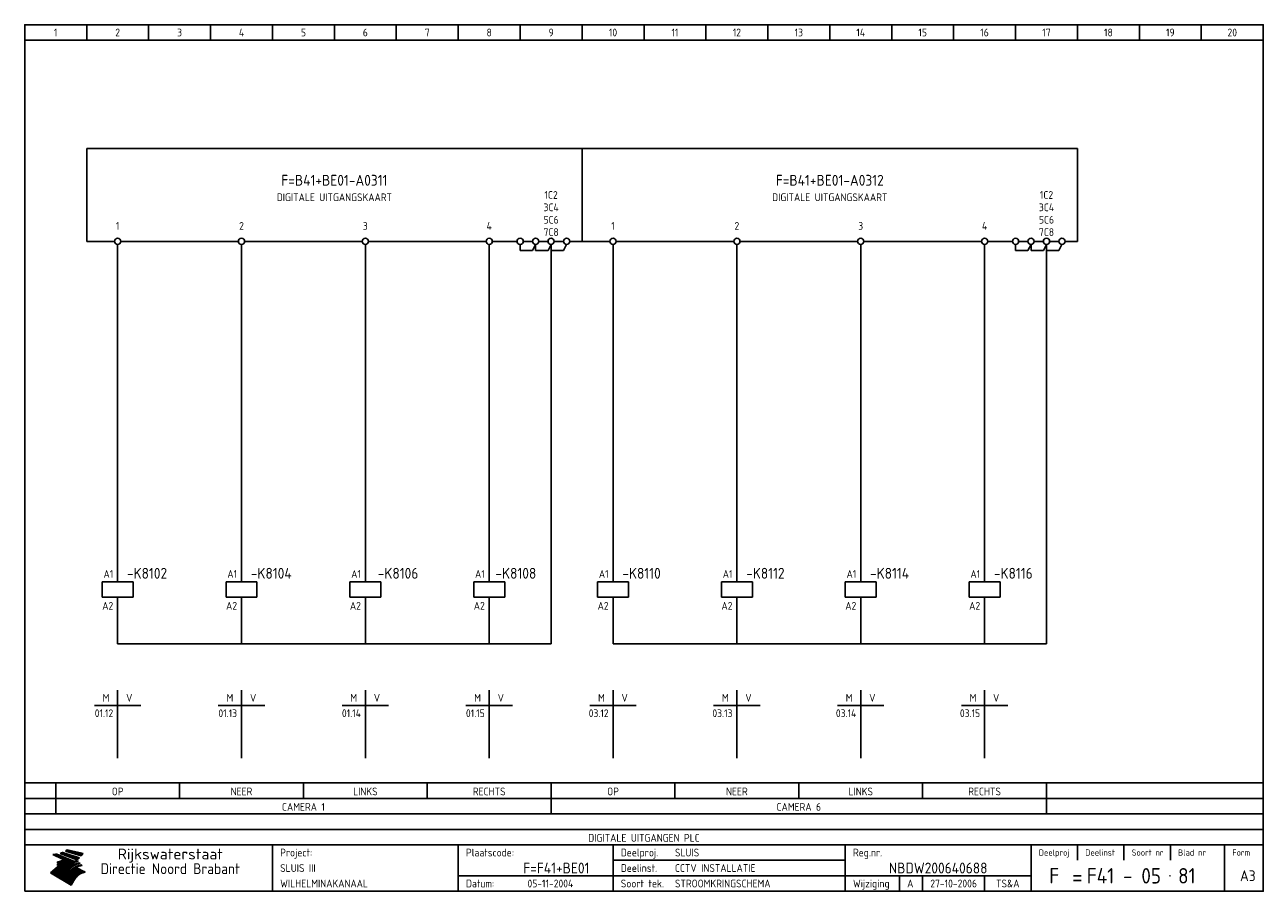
# Model space of a CAD drawing. Extents: x 10 to 410, y 10 to 290.
import ezdxf
from ezdxf.enums import TextEntityAlignment as Align

# ---------------------------------------------------------------- set-up
doc = ezdxf.new("R2010")
doc.units = 0
doc.header["$MEASUREMENT"] = 0
doc.header["$PDMODE"] = 1
for name, color, linetype in [('0-25', 7, 'CONTINUOUS'), ('0-35', 2, 'CONTINUOUS'), ('0-50', 3, 'CONTINUOUS'), ('B-25', 7, 'CONTINUOUS'), ('B-35', 2, 'CONTINUOUS'), ('S-25', 7, 'CONTINUOUS')]:
    doc.layers.add(name, color=color, linetype=linetype)
doc.styles.add('ISO', font='iso.shx')
doc.styles.get("Standard").update_dxf_attribs({"font": 'iso.shx'})

# ---------------------------------------------------------------- blocks, each defined once
blk = doc.blocks.new('0035')
at = {"layer": 'S-25'}
blk.add_circle((0, 0), 1, dxfattribs=at)
at = {"layer": 'B-25'}
blk.add_attdef('OM1', text='', height=2.5, dxfattribs=at).set_placement((0, -3.01), align=Align.MIDDLE)
blk = doc.blocks.new('0059')
at = {"layer": 'S-25'}
for p, q in [((0, 0), (0, -5)), ((-5, -5), (5, -5)), ((-5, -10), (-5, -5)), ((5, -10), (5, -5)), ((-5, -10), (5, -10)), ((0, -10), (0, -15))]:
    blk.add_line(p, q, dxfattribs=at)
at = {"layer": 'B-25'}
for tag, p in [('KN1', (-1.43, -3.73)), ('KN2', (-1.43, -14.01))]:
    blk.add_attdef(tag, text='', height=2.5, dxfattribs=at).set_placement(p, align=Align.RIGHT)
at = {"layer": 'B-35'}
blk.add_attdef('KT', (7.14, -8.99), '', height=3.5, dxfattribs=at)
blk = doc.blocks.new('0060')
at = {"layer": 'S-25'}
for p, q in [((0, 0), (0, -22)), ((-7.5, -5), (0, -5)), ((7.5, -5), (0, -5))]:
    blk.add_line(p, q, dxfattribs=at)
at = {"layer": 'B-25', "style": 'ISO'}
blk.add_text('M', height=2.5, dxfattribs=at).set_placement((-3.75, -2.5), align=Align.MIDDLE_CENTER)
blk.add_text('V', height=2.5, dxfattribs=at).set_placement((3.75, -2.5), align=Align.MIDDLE)
at = {"layer": 'B-25'}
for tag, p in [('M1', (-1.43, -8.73)), ('M2', (-1.43, -12.73)), ('M3', (-1.43, -16.73)), ('M4', (-1.43, -20.73))]:
    blk.add_attdef(tag, text='', height=2.5, dxfattribs=at).set_placement(p, align=Align.RIGHT)
for tag, p in [('V1', (1.57, -8.73)), ('V2', (1.57, -12.73)), ('V3', (1.57, -16.73)), ('V4', (1.57, -20.73))]:
    blk.add_attdef(tag, p, '', height=2.5, dxfattribs=at)
blk = doc.blocks.new('KADERA3')
at = {"layer": '0-25'}
for p, q in [((30, 285), (30, 290)), ((50, 285), (50, 290)), ((70, 285), (70, 290)), ((90, 285), (90, 290)), ((110, 285), (110, 290)), ((130, 285), (130, 290)), ((150, 285), (150, 290)), ((170, 285), (170, 290)), ((190, 285), (190, 290)), ((210, 285), (210, 290)), ((230, 285), (230, 290)), ((250, 285), (250, 290)), ((270, 285), (270, 290)), ((290, 285), (290, 290)), ((310, 285), (310, 290)), ((330, 285), (330, 290)), ((350, 285), (350, 290)), ((370, 285), (370, 290)), ((390, 285), (390, 290)), ((10, 285), (410, 285)), ((410, 35), (10, 35)), ((410, 30), (10, 30)), ((350, 25), (350, 20)), ((365, 25), (365, 20)), ((380, 25), (380, 20)), ((200, 20), (275, 20)), ((150, 15), (335, 15)), ((292.5, 15), (292.5, 10)), ((300, 15), (300, 10)), ((320, 15), (320, 10))]:
    blk.add_line(p, q, dxfattribs=at)
at = {"layer": '0-25', "color": 7}
for p, q in [((19.1, 21.89), (25.12, 19)), ((19.1, 21.89), (25.12, 19)), ((19.17, 21.86), (20.7, 21.86)), ((19.29, 21.8), (20.83, 21.8)), ((19.4, 21.75), (20.96, 21.75)), ((19.52, 21.69), (21.09, 21.69)), ((19.64, 21.63), (21.22, 21.63)), ((19.74, 21.92), (20.56, 21.92)), ((19.75, 21.58), (21.36, 21.58)), ((19.87, 21.52), (21.49, 21.52)), ((19.99, 21.47), (21.62, 21.47)), ((20.11, 21.41), (21.75, 21.41)), ((20.22, 21.35), (21.88, 21.35)), ((20.25, 21.97), (20.43, 21.97)), ((20.34, 21.3), (22.02, 21.3)), ((20.38, 21.99), (26.02, 19.59)), ((20.38, 21.99), (26.02, 19.59)), ((20.46, 21.24), (22.15, 21.24)), ((20.57, 21.18), (22.28, 21.18)), ((20.69, 21.13), (22.41, 21.13)), ((20.81, 21.07), (22.55, 21.07)), ((20.92, 21.02), (22.68, 21.02)), ((21.04, 20.96), (22.81, 20.96)), ((21.16, 20.9), (22.94, 20.9)), ((21.27, 20.85), (23.07, 20.85)), ((21.39, 20.79), (23.21, 20.79)), ((21.47, 22.25), (26.83, 20.19)), ((21.47, 22.25), (26.83, 20.19)), ((21.49, 22.25), (23.07, 22.25)), ((21.51, 20.73), (23.34, 20.73)), ((21.6, 22.2), (23.25, 22.2)), ((21.63, 20.68), (23.47, 20.68)), ((21.65, 22.31), (22.89, 22.31)), ((21.74, 20.62), (23.6, 20.62)), ((21.75, 22.14), (23.42, 22.14)), ((21.8, 22.37), (22.71, 22.37)), ((21.86, 20.57), (23.73, 20.57)), ((21.9, 22.08), (23.6, 22.08)), ((21.94, 22.42), (22.53, 22.42)), ((21.98, 20.51), (23.87, 20.51)), ((22.04, 22.03), (23.78, 22.03)), ((22.06, 22.48), (22.36, 22.48)), ((22.09, 20.45), (24, 20.45)), ((22.18, 22.53), (27.65, 20.8)), ((22.18, 22.53), (27.65, 20.8)), ((22.19, 21.97), (23.96, 21.97)), ((22.21, 20.4), (24.13, 20.4)), ((22.33, 20.34), (24.26, 20.34)), ((22.34, 21.92), (24.13, 21.92)), ((22.37, 20), (23.08, 20)), ((22.44, 20.28), (24.4, 20.28)), ((22.48, 21.86), (24.31, 21.86)), ((22.49, 20.06), (23.04, 20.06)), ((22.56, 20.23), (24.53, 20.23)), ((22.61, 20.12), (22.93, 20.12)), ((22.63, 21.8), (24.49, 21.8)), ((22.68, 20.17), (24.66, 20.17)), ((22.71, 20.17), (22.82, 20.17)), ((23.11, 20.02), (22.77, 20.2)), ((23.11, 20.02), (22.77, 20.2)), ((22.78, 21.75), (24.67, 21.75)), ((22.79, 20.12), (24.79, 20.12)), ((22.91, 20.06), (24.92, 20.06)), ((22.92, 21.69), (24.85, 21.69)), ((23.03, 20), (25.06, 20)), ((23.07, 21.63), (25.02, 21.63)), ((23.14, 22.99), (28.22, 21.46)), ((23.14, 22.99), (28.22, 21.46)), ((23.15, 22.98), (25.33, 22.98)), ((23.22, 21.58), (25.2, 21.58)), ((23.23, 23.04), (25.09, 23.04)), ((23.32, 23.1), (24.84, 23.1)), ((23.34, 22.93), (25.57, 22.93)), ((23.36, 21.52), (25.38, 21.52)), ((23.4, 23.15), (24.6, 23.15)), ((23.49, 23.21), (24.36, 23.21)), ((23.51, 21.47), (25.56, 21.47)), ((23.52, 22.87), (25.81, 22.87)), ((23.57, 23.27), (24.12, 23.27)), ((23.64, 23.32), (23.87, 23.32)), ((23.66, 21.41), (25.74, 21.41)), ((23.7, 23.36), (28.82, 22.17)), ((23.7, 23.36), (28.82, 22.17)), ((23.71, 22.82), (26.06, 22.82)), ((23.8, 21.35), (25.91, 21.35)), ((23.9, 22.76), (26.3, 22.76)), ((23.95, 21.3), (26.09, 21.3)), ((24.09, 22.7), (26.54, 22.7)), ((24.09, 21.24), (26.27, 21.24)), ((24.24, 21.18), (26.45, 21.18)), ((24.27, 22.65), (26.78, 22.65)), ((24.39, 21.13), (26.62, 21.13)), ((24.46, 22.59), (27.03, 22.59)), ((24.53, 21.07), (26.8, 21.07)), ((24.65, 22.53), (27.27, 22.53)), ((24.68, 21.02), (26.98, 21.02)), ((24.83, 20.96), (27.16, 20.96)), ((24.84, 22.48), (27.51, 22.48)), ((24.97, 20.9), (27.34, 20.9)), ((25.02, 22.42), (27.75, 22.42)), ((25.12, 20.85), (27.51, 20.85)), ((25.21, 22.37), (28, 22.37)), ((25.27, 20.79), (27.63, 20.79)), ((25.4, 22.31), (28.24, 22.31)), ((25.41, 20.73), (27.57, 20.73)), ((25.56, 20.68), (27.51, 20.68)), ((25.58, 22.25), (28.48, 22.25)), ((25.71, 20.62), (27.44, 20.62)), ((25.77, 22.2), (28.72, 22.2)), ((25.85, 20.57), (27.37, 20.57)), ((25.96, 22.14), (28.79, 22.14)), ((26, 20.51), (27.29, 20.51)), ((26.15, 22.08), (28.75, 22.08)), ((26.15, 20.45), (27.22, 20.45)), ((26.29, 20.4), (27.14, 20.4)), ((26.33, 22.03), (28.71, 22.03)), ((26.44, 20.34), (27.06, 20.34)), ((26.52, 21.97), (28.66, 21.97)), ((26.59, 20.28), (26.97, 20.28)), ((26.71, 21.92), (28.62, 21.92)), ((26.73, 20.23), (26.89, 20.23)), ((26.9, 21.86), (28.57, 21.86)), ((27.08, 21.8), (28.52, 21.8)), ((27.27, 21.75), (28.48, 21.75)), ((27.46, 21.69), (28.43, 21.69)), ((27.65, 21.63), (28.38, 21.63)), ((27.83, 21.58), (28.33, 21.58)), ((28.02, 21.52), (28.28, 21.52)), ((28.21, 21.47), (28.22, 21.47)), ((20.58, 17.88), (18.3, 16)), ((20.58, 17.88), (18.3, 16)), ((24.94, 11.97), (18.3, 16)), ((24.94, 11.97), (18.3, 16)), ((18.31, 16.01), (20.96, 16.01)), ((18.38, 16.07), (21.46, 16.07)), ((18.45, 16.12), (21.88, 16.12)), ((18.52, 16.18), (22.15, 16.18)), ((18.59, 16.23), (22.38, 16.23)), ((18.65, 16.29), (22.58, 16.29)), ((18.72, 16.35), (22.75, 16.35)), ((18.79, 16.4), (22.91, 16.4)), ((18.86, 16.46), (20.6, 16.46)), ((18.93, 16.52), (20.6, 16.52)), ((18.99, 16.57), (20.6, 16.57)), ((19.06, 16.63), (20.6, 16.63)), ((19.13, 16.68), (20.6, 16.68)), ((19.2, 16.74), (20.6, 16.74)), ((19.27, 16.8), (20.6, 16.8)), ((19.33, 16.85), (21.07, 16.85)), ((19.4, 16.91), (21.55, 16.91)), ((19.47, 16.97), (21.88, 16.97)), ((19.54, 17.02), (22.13, 17.02)), ((19.61, 17.08), (22.34, 17.08)), ((19.67, 17.13), (20.6, 17.13)), ((19.74, 17.19), (20.6, 17.19)), ((19.81, 17.25), (20.6, 17.25)), ((19.88, 17.3), (20.6, 17.3)), ((19.95, 17.36), (20.6, 17.36)), ((20.01, 17.42), (20.6, 17.42)), ((20.08, 17.47), (20.93, 17.47)), ((20.15, 17.53), (21.26, 17.53)), ((20.22, 17.58), (21.51, 17.58)), ((20.29, 17.64), (21.72, 17.64)), ((20.35, 17.7), (21.9, 17.7)), ((20.42, 17.75), (22.07, 17.75)), ((20.49, 17.81), (22.22, 17.81)), ((20.56, 17.87), (22.36, 17.87)), ((20.6, 19.11), (20.58, 19.51)), ((20.6, 19.11), (20.58, 19.51)), ((20.58, 19.5), (22.09, 19.5)), ((20.58, 19.44), (21.95, 19.44)), ((20.59, 19.38), (21.79, 19.38)), ((20.59, 19.33), (21.62, 19.33)), ((20.59, 19.27), (21.42, 19.27)), ((20.6, 19.22), (21.2, 19.22)), ((20.6, 19.16), (20.93, 19.16)), ((20.6, 19.11), (20.69, 19.12)), ((20.6, 19.11), (20.69, 19.12)), ((20.6, 18.79), (20.77, 18.81)), ((20.6, 18.79), (20.77, 18.81)), ((20.6, 18.29), (20.6, 18.79)), ((20.6, 18.29), (20.6, 18.79)), ((20.6, 18.77), (22.46, 18.77)), ((20.6, 18.71), (22.33, 18.71)), ((20.6, 18.65), (22.19, 18.65)), ((20.6, 18.6), (22.04, 18.6)), ((20.6, 18.54), (21.87, 18.54)), ((20.6, 18.48), (21.68, 18.48)), ((20.6, 18.43), (21.46, 18.43)), ((20.6, 18.37), (21.21, 18.37)), ((20.6, 18.32), (20.87, 18.32)), ((20.6, 18.29), (20.88, 18.32)), ((20.6, 18.29), (20.88, 18.32)), ((20.6, 17.88), (20.86, 17.91)), ((20.6, 17.88), (20.86, 17.91)), ((20.6, 17.43), (20.97, 17.48)), ((20.6, 17.43), (20.97, 17.48)), ((20.6, 17.43), (20.6, 17.09)), ((20.6, 17.43), (20.6, 17.09)), ((20.6, 17.09), (21.26, 17.16)), ((20.6, 17.09), (21.26, 17.16)), ((20.6, 16.8), (21.37, 16.89)), ((20.6, 16.8), (21.37, 16.89)), ((20.6, 16.8), (20.6, 16.45)), ((20.6, 16.8), (20.6, 16.45)), ((20.6, 16.45), (21.56, 16.56)), ((20.6, 16.45), (21.56, 16.56)), ((20.6, 15.97), (21.67, 16.09)), ((20.6, 15.97), (21.67, 16.09)), ((20.7, 16.46), (23.06, 16.46)), ((20.9, 19.55), (22.23, 19.55)), ((20.9, 18.82), (22.59, 18.82)), ((20.98, 17.92), (22.5, 17.92)), ((21.02, 17.13), (22.53, 17.13)), ((21.19, 19.61), (22.35, 19.61)), ((21.2, 16.52), (23.2, 16.52)), ((21.32, 18.88), (22.71, 18.88)), ((21.32, 17.98), (22.62, 17.98)), ((21.42, 19.67), (22.47, 19.67)), ((21.47, 17.19), (22.7, 17.19)), ((21.59, 18.03), (22.74, 18.03)), ((21.61, 18.93), (22.82, 18.93)), ((21.62, 19.72), (22.59, 19.72)), ((21.72, 16.57), (23.32, 16.57)), ((21.77, 17.25), (22.85, 17.25)), ((21.8, 19.78), (22.69, 19.78)), ((21.8, 18.09), (22.85, 18.09)), ((21.84, 18.99), (22.92, 18.99)), ((21.96, 19.83), (22.79, 19.83)), ((21.99, 18.15), (22.95, 18.15)), ((22.01, 17.3), (22.99, 17.3)), ((22.03, 19.05), (23.03, 19.05)), ((22.1, 16.63), (23.44, 16.63)), ((22.11, 19.89), (22.89, 19.89)), ((22.16, 18.2), (23.05, 18.2)), ((22.21, 19.1), (23.12, 19.1)), ((22.21, 17.36), (23.12, 17.36)), ((22.24, 19.95), (22.99, 19.95)), ((22.31, 18.26), (23.15, 18.26)), ((22.36, 19.16), (23.22, 19.16)), ((22.38, 16.68), (23.56, 16.68)), ((22.39, 17.42), (23.24, 17.42)), ((22.45, 18.32), (23.24, 18.32)), ((22.51, 19.22), (23.3, 19.22)), ((22.56, 17.47), (23.36, 17.47)), ((22.59, 18.37), (23.33, 18.37)), ((22.6, 16.74), (23.66, 16.74)), ((22.64, 19.27), (23.39, 19.27)), ((22.71, 18.43), (23.42, 18.43)), ((22.71, 17.53), (23.47, 17.53)), ((22.77, 19.33), (23.47, 19.33)), ((22.79, 16.8), (23.77, 16.8)), ((22.83, 18.48), (23.5, 18.48)), ((22.84, 17.58), (23.57, 17.58)), ((22.89, 19.38), (23.55, 19.38)), ((22.94, 18.54), (23.58, 18.54)), ((22.96, 16.85), (23.86, 16.85)), ((22.97, 17.64), (23.67, 17.64)), ((23, 19.44), (23.63, 19.44)), ((23.04, 18.6), (23.66, 18.6)), ((23.1, 19.5), (23.72, 19.5)), ((23.1, 17.7), (23.77, 17.7)), ((23.12, 16.91), (23.96, 16.91)), ((23.14, 18.65), (23.74, 18.65)), ((23.15, 19.95), (25.19, 19.95)), ((23.21, 19.55), (23.8, 19.55)), ((23.21, 17.75), (23.86, 17.75)), ((23.21, 16.01), (28.9, 16.01)), ((23.24, 18.71), (23.82, 18.71)), ((23.26, 19.89), (25.32, 19.89)), ((23.26, 16.97), (24.05, 16.97)), ((23.3, 19.61), (23.88, 19.61)), ((23.32, 17.81), (23.95, 17.81)), ((23.33, 18.77), (23.91, 18.77)), ((23.37, 16.07), (29.08, 16.07)), ((23.38, 19.83), (25.45, 19.83)), ((23.39, 19.67), (23.81, 19.67)), ((23.39, 17.02), (24.14, 17.02)), ((23.42, 18.82), (23.99, 18.82)), ((23.42, 17.87), (24.03, 17.87)), ((23.45, 19.7), (23.58, 19.79)), ((23.45, 19.7), (23.58, 19.79)), ((23.48, 19.72), (23.7, 19.72)), ((23.5, 19.78), (25.58, 19.78)), ((23.51, 18.88), (24.07, 18.88)), ((23.51, 16.12), (29.27, 16.12)), ((23.52, 17.92), (24.11, 17.92)), ((23.52, 17.08), (24.22, 17.08)), ((23.54, 18.9), (24.3, 19.42)), ((23.54, 18.9), (24.3, 19.42)), ((23.56, 19.78), (23.59, 19.78)), ((23.56, 19.39), (23.9, 19.62)), ((23.56, 19.39), (23.9, 19.62)), ((23.58, 19.79), (23.9, 19.62)), ((23.58, 19.79), (23.9, 19.62)), ((23.59, 18.93), (24.15, 18.93)), ((23.61, 19.72), (25.72, 19.72)), ((23.62, 17.98), (24.2, 17.98)), ((23.63, 17.13), (24.3, 17.13)), ((23.65, 18.59), (24.62, 19.25)), ((23.65, 18.59), (24.62, 19.25)), ((29.41, 16.17), (23.65, 16.17)), ((23.67, 18.99), (24.23, 18.99)), ((23.71, 18.03), (24.28, 18.03)), ((23.73, 19.67), (25.85, 19.67)), ((23.75, 19.05), (24.32, 19.05)), ((23.75, 17.19), (24.38, 17.19)), ((23.77, 16.23), (29.47, 16.23)), ((23.79, 18.09), (24.36, 18.09)), ((23.83, 19.1), (24.4, 19.1)), ((23.85, 19.61), (25.98, 19.61)), ((23.85, 17.25), (24.46, 17.25)), ((23.88, 18.15), (24.44, 18.15)), ((23.89, 16.29), (29.36, 16.29)), ((23.92, 19.16), (24.48, 19.16)), ((23.94, 18.19), (25.23, 19.07)), ((23.94, 18.19), (25.23, 19.07)), ((23.95, 17.3), (24.55, 17.3)), ((23.96, 19.55), (25.96, 19.55)), ((23.96, 18.2), (24.53, 18.2)), ((24, 19.22), (24.56, 19.22)), ((24, 16.35), (29.24, 16.35)), ((24.04, 18.26), (24.61, 18.26)), ((24.05, 17.36), (24.63, 17.36)), ((24.06, 17.88), (25.34, 18.76)), ((24.06, 17.88), (25.34, 18.76)), ((24.08, 19.5), (25.88, 19.5)), ((24.08, 19.27), (24.58, 19.27)), ((24.11, 16.4), (29.13, 16.4)), ((24.13, 18.32), (24.69, 18.32)), ((24.14, 17.42), (24.71, 17.42)), ((24.16, 19.33), (24.47, 19.33)), ((24.2, 19.44), (25.79, 19.44)), ((24.21, 18.37), (24.77, 18.37)), ((24.21, 16.46), (29.02, 16.46)), ((24.23, 17.47), (24.79, 17.47)), ((24.24, 17.48), (25.52, 18.36)), ((24.24, 17.48), (25.52, 18.36)), ((24.25, 19.38), (24.36, 19.38)), ((24.29, 18.43), (24.85, 18.43)), ((24.3, 19.42), (24.62, 19.25)), ((24.3, 19.42), (24.62, 19.25)), ((24.31, 19.38), (25.71, 19.38)), ((24.31, 17.53), (24.87, 17.53)), ((24.31, 16.52), (28.91, 16.52)), ((24.35, 17.17), (25.64, 18.05)), ((24.35, 17.17), (25.64, 18.05)), ((24.37, 18.48), (24.94, 18.48)), ((24.39, 17.58), (24.96, 17.58)), ((24.4, 16.57), (28.79, 16.57)), ((24.43, 19.33), (25.62, 19.33)), ((24.45, 18.54), (25.02, 18.54)), ((24.47, 17.64), (25.04, 17.64)), ((24.49, 16.63), (28.68, 16.63)), ((24.54, 18.6), (25.1, 18.6)), ((24.55, 19.27), (25.54, 19.27)), ((24.56, 17.7), (25.12, 17.7)), ((24.57, 16.68), (28.57, 16.68)), ((24.62, 18.65), (25.18, 18.65)), ((24.63, 16.72), (25.91, 17.6)), ((24.63, 16.72), (25.91, 17.6)), ((24.64, 17.75), (25.2, 17.75)), ((24.66, 16.74), (28.45, 16.74)), ((24.67, 19.22), (25.45, 19.22)), ((24.7, 18.71), (25.27, 18.71)), ((24.72, 17.81), (25.29, 17.81)), ((24.74, 16.8), (28.34, 16.8)), ((24.78, 19.16), (25.37, 19.16)), ((24.78, 18.77), (25.34, 18.77)), ((24.8, 17.87), (25.37, 17.87)), ((24.82, 16.85), (28.23, 16.85)), ((24.87, 18.82), (25.4, 18.82)), ((24.89, 17.92), (25.45, 17.92)), ((24.9, 19.1), (25.28, 19.1)), ((24.9, 16.91), (28.11, 16.91)), ((24.95, 18.88), (25.45, 18.88)), ((24.97, 17.98), (25.53, 17.98)), ((24.99, 16.97), (28, 16.97)), ((25.02, 19.05), (25.2, 19.05)), ((25.03, 18.93), (25.51, 18.93)), ((25.05, 18.03), (25.61, 18.03)), ((25.07, 17.02), (27.89, 17.02)), ((25.11, 18.99), (25.57, 18.99)), ((26.02, 19.59), (25.12, 19)), ((26.02, 19.59), (25.12, 19)), ((25.13, 18.09), (25.68, 18.09)), ((25.15, 17.08), (27.77, 17.08)), ((25.19, 19.05), (25.63, 19.05)), ((25.21, 18.15), (25.75, 18.15)), ((25.23, 17.13), (27.66, 17.13)), ((25.26, 19.1), (25.7, 19.1)), ((25.3, 18.2), (25.82, 18.2)), ((25.31, 17.19), (27.55, 17.19)), ((25.33, 19.16), (25.77, 19.16)), ((25.38, 18.26), (25.89, 18.26)), ((25.39, 19.22), (25.85, 19.22)), ((25.4, 17.25), (27.43, 17.25)), ((25.46, 18.32), (25.97, 18.32)), ((25.47, 19.27), (25.93, 19.27)), ((25.48, 17.3), (27.32, 17.3)), ((25.54, 19.33), (26.03, 19.33)), ((25.54, 18.37), (26.06, 18.37)), ((25.56, 17.36), (27.21, 17.36)), ((25.62, 18.43), (26.14, 18.43)), ((25.63, 19.38), (26.13, 19.38)), ((25.64, 17.42), (27.1, 17.42)), ((25.7, 18.48), (26.24, 18.48)), ((25.72, 19.44), (26.24, 19.44)), ((25.73, 17.47), (26.98, 17.47)), ((25.79, 18.54), (26.34, 18.54)), ((25.81, 17.53), (26.87, 17.53)), ((25.82, 19.5), (26.36, 19.5)), ((25.89, 18.6), (26.46, 18.6)), ((25.89, 17.58), (26.76, 17.58)), ((25.93, 19.55), (26.53, 19.55)), ((25.96, 17.64), (26.64, 17.64)), ((25.99, 18.65), (26.58, 18.65)), ((26.04, 17.7), (26.59, 17.7)), ((26.06, 19.61), (26.85, 19.61)), ((26.1, 18.71), (26.72, 18.71)), ((26.12, 17.75), (26.67, 17.75)), ((26.2, 17.81), (26.76, 17.81)), ((26.21, 19.67), (27.23, 19.67)), ((26.23, 18.77), (26.89, 18.77)), ((26.29, 17.87), (26.86, 17.87)), ((26.37, 18.82), (27.09, 18.82)), ((26.39, 17.92), (26.97, 17.92)), ((26.44, 19.72), (27.18, 19.72)), ((26.49, 17.98), (27.09, 17.98)), ((26.53, 18.88), (27.34, 18.88)), ((26.56, 17.68), (29.54, 16.2)), ((26.56, 17.68), (29.54, 16.2)), ((26.6, 18.03), (27.22, 18.03)), ((26.72, 18.09), (27.38, 18.09)), ((26.73, 18.93), (27.66, 18.93)), ((26.85, 18.15), (27.56, 18.15)), ((26.99, 18.99), (27.9, 18.99)), ((27, 18.2), (27.8, 18.2)), ((27.13, 19.78), (27.25, 19.64)), ((27.13, 19.78), (27.25, 19.64)), ((27.18, 18.26), (28.13, 18.26)), ((27.26, 19.05), (27.84, 19.05)), ((27.39, 18.32), (28.47, 18.32)), ((27.7, 18.37), (28.49, 18.37)), ((27.78, 19.1), (27.93, 18.96)), ((27.78, 19.1), (27.93, 18.96)), ((28, 18.43), (28.44, 18.43)), ((28.29, 15.83), (29.54, 16.2)), ((28.29, 15.83), (29.54, 16.2)), ((28.39, 18.48), (28.54, 18.32)), ((28.39, 18.48), (28.54, 18.32)), ((29.54, 16.2), (29.45, 16.17)), ((29.54, 16.2), (29.45, 16.17)), ((29.46, 16.18), (29.47, 16.18)), ((18.38, 15.95), (20.6, 15.95)), ((18.47, 15.9), (20.6, 15.9)), ((18.57, 15.84), (20.6, 15.84)), ((18.66, 15.78), (20.6, 15.78)), ((18.75, 15.73), (20.6, 15.73)), ((18.85, 15.67), (20.6, 15.67)), ((18.94, 15.62), (20.6, 15.62)), ((19.03, 15.56), (27.83, 15.56)), ((19.12, 15.5), (27.75, 15.5)), ((19.22, 15.45), (27.66, 15.45)), ((19.31, 15.39), (27.58, 15.39)), ((19.4, 15.33), (27.5, 15.33)), ((19.49, 15.28), (27.43, 15.28)), ((19.59, 15.22), (27.36, 15.22)), ((19.68, 15.17), (27.29, 15.17)), ((19.77, 15.11), (27.22, 15.11)), ((19.86, 15.05), (27.15, 15.05)), ((19.96, 15), (27.09, 15)), ((20.05, 14.94), (27.02, 14.94)), ((20.14, 14.88), (26.96, 14.88)), ((20.24, 14.83), (26.9, 14.83)), ((20.33, 14.77), (26.84, 14.77)), ((20.42, 14.72), (26.79, 14.72)), ((20.51, 14.66), (26.73, 14.66)), ((20.6, 15.97), (20.6, 15.58)), ((20.6, 15.97), (20.6, 15.58)), ((20.6, 15.58), (21.95, 15.73)), ((20.6, 15.58), (21.95, 15.73)), ((20.61, 14.6), (26.68, 14.6)), ((20.7, 14.55), (26.62, 14.55)), ((20.79, 14.49), (26.57, 14.49)), ((20.88, 14.43), (26.52, 14.43)), ((20.94, 15.62), (27.92, 15.62)), ((20.98, 14.38), (26.47, 14.38)), ((21.07, 14.32), (26.42, 14.32)), ((21.16, 14.27), (26.38, 14.27)), ((21.25, 14.21), (26.33, 14.21)), ((21.35, 14.15), (26.29, 14.15)), ((21.44, 14.1), (26.24, 14.1)), ((21.45, 15.67), (28.01, 15.67)), ((21.53, 14.04), (26.2, 14.04)), ((21.63, 13.98), (26.16, 13.98)), ((21.72, 13.93), (26.12, 13.93)), ((21.81, 13.87), (26.08, 13.87)), ((21.9, 13.82), (26.04, 13.82)), ((21.96, 15.73), (28.11, 15.73)), ((22, 13.76), (26, 13.76)), ((22.09, 13.7), (25.96, 13.7)), ((22.18, 13.65), (25.93, 13.65)), ((22.27, 13.59), (25.89, 13.59)), ((22.34, 15.78), (28.21, 15.78)), ((22.37, 13.53), (25.86, 13.53)), ((22.46, 13.48), (25.82, 13.48)), ((22.55, 13.42), (25.79, 13.42)), ((22.62, 15.84), (28.33, 15.84)), ((22.65, 13.37), (25.76, 13.37)), ((22.74, 13.31), (25.73, 13.31)), ((22.83, 13.25), (25.69, 13.25)), ((22.84, 15.9), (28.52, 15.9)), ((22.92, 13.2), (25.66, 13.2)), ((23.02, 13.14), (25.63, 13.14)), ((23.04, 15.95), (28.71, 15.95)), ((23.11, 13.08), (25.59, 13.08)), ((23.2, 13.03), (25.56, 13.03)), ((23.29, 12.97), (25.53, 12.97)), ((23.39, 12.92), (25.5, 12.92)), ((23.48, 12.86), (25.46, 12.86)), ((23.57, 12.8), (25.43, 12.8)), ((23.66, 12.75), (25.4, 12.75)), ((23.76, 12.69), (25.36, 12.69)), ((23.85, 12.63), (25.33, 12.63)), ((23.94, 12.58), (25.3, 12.58)), ((24.04, 12.52), (25.26, 12.52)), ((24.13, 12.47), (25.23, 12.47)), ((24.22, 12.41), (25.2, 12.41)), ((24.31, 12.35), (25.17, 12.35)), ((24.41, 12.3), (25.13, 12.3)), ((24.5, 12.24), (25.1, 12.24)), ((24.59, 12.18), (25.07, 12.18)), ((24.68, 12.13), (25.03, 12.13)), ((24.78, 12.07), (25, 12.07)), ((24.87, 12.02), (24.97, 12.02)), ((24.94, 11.97), (25.81, 13.45)), ((24.94, 11.97), (25.81, 13.45))]:
    blk.add_line(p, q, dxfattribs=at)
for centre, radius, start, end in [((19.15, 29.7), 7.8, 269.6055, 279.0886), ((19.15, 29.7), 7.8, 269.6055, 279.0886), ((19.93, 25.38), 5.91, 276.3402, 298.7463), ((19.93, 25.38), 5.91, 276.3402, 298.7463), ((19.84, 25.09), 6.03, 278.129, 302.868), ((19.84, 25.09), 6.03, 278.129, 302.868), ((19.84, 27.26), 5.27, 288.0217, 296.3084), ((19.84, 27.26), 5.27, 288.0217, 296.3084), ((20.49, 27.56), 5.28, 300.0654, 307.393), ((20.49, 27.56), 5.28, 300.0654, 307.393), ((24.11, 24.7), 5.26, 301.1147, 312.2814), ((24.11, 24.7), 5.26, 301.1147, 312.2814), ((21.95, 27.32), 8.59, 316.9248, 323.1399), ((21.95, 27.32), 8.59, 316.9248, 323.1399), ((20.21, 23.78), 5.91, 273.6149, 304.3803), ((20.21, 23.78), 5.91, 273.6149, 304.3803), ((20.35, 24.56), 5.76, 274.164, 302.5474), ((20.35, 24.56), 5.76, 274.164, 302.5474), ((20.05, 24.28), 6.02, 277.9472, 305.7139), ((20.05, 24.28), 6.02, 277.9472, 305.7139), ((20.04, 23.49), 6.09, 278.8115, 306.4242), ((20.04, 23.49), 6.09, 278.8115, 306.4242), ((20.53, 23.07), 5.96, 277.0519, 304.973), ((20.53, 23.07), 5.96, 277.0519, 304.973), ((20.72, 22.76), 5.91, 276.3402, 304.3803), ((20.72, 22.76), 5.91, 276.3402, 304.3803), ((21.06, 22.34), 5.81, 274.9043, 303.1745), ((21.06, 22.34), 5.81, 274.9043, 303.1745), ((20.82, 22.06), 6.04, 278.1111, 305.8489), ((20.82, 22.06), 6.04, 278.1111, 305.8489), ((21.3, 21.6), 5.91, 276.3402, 304.3803), ((21.3, 21.6), 5.91, 276.3402, 304.3803), ((27.05, 17.17), 2.63, 107.4286, 133.7799), ((27.05, 17.17), 2.63, 107.4286, 133.7799), ((27.45, 16.91), 2.81, 110.4143, 138.7411), ((27.45, 16.91), 2.81, 110.4143, 138.7411), ((27.57, 15.64), 3.4, 98.1566, 126.9045), ((27.57, 15.64), 3.4, 98.1566, 126.9045), ((27.91, 15.54), 3.39, 100.5835, 132.088), ((27.91, 15.54), 3.39, 100.5835, 132.088), ((28.21, 14.74), 3.67, 95.7581, 128.7216), ((28.21, 14.74), 3.67, 95.7581, 128.7216), ((27.01, 16.84), 2.93, 87.7348, 104.8316), ((27.01, 16.84), 2.93, 87.7348, 104.8316), ((27.37, 15.71), 3.93, 91.7838, 103.2817), ((27.37, 15.71), 3.93, 91.7838, 103.2817), ((28.4, 15.05), 3.21, 96.3886, 125.0052), ((28.4, 15.05), 3.21, 96.3886, 125.0052), ((27.82, 16.31), 2.8, 90.634, 105.1984), ((27.82, 16.31), 2.8, 90.634, 105.1984), ((28.19, 15.04), 3.93, 93.8342, 103.2817), ((28.19, 15.04), 3.93, 93.8342, 103.2817), ((28.58, 15.69), 2.8, 93.8141, 105.1984), ((28.58, 15.69), 2.8, 93.8141, 105.1984), ((28.95, 14.41), 3.93, 96.0135, 103.2817), ((28.95, 14.41), 3.93, 96.0135, 103.2817), ((31.24, 10.26), 6.3, 117.9568, 149.6251), ((31.24, 10.26), 6.3, 117.9568, 149.6251)]:
    blk.add_arc(centre, radius, start, end, dxfattribs=at)
at = {"layer": '0-35'}
for p, q in [((90, 25), (90, 10)), ((150, 25), (150, 10)), ((200, 25), (200, 10)), ((275, 25), (275, 10)), ((335, 25), (335, 10)), ((397.5, 25), (397.5, 10))]:
    blk.add_line(p, q, dxfattribs=at)
at = {"layer": '0-50'}
for p, q in [((10, 25), (410, 25)), ((348.75, 15), (351.25, 15)), ((348.75, 13.5), (351.25, 13.5))]:
    blk.add_line(p, q, dxfattribs=at)
blk.add_lwpolyline([(10, 10), (410, 10), (410, 290), (10, 290)], close=True, dxfattribs=at)
at = {"layer": '0-50', "const_width": 0.25}
blk.add_lwpolyline([(379.75, 15, 1), (380, 15, 1)], format="xyb", close=True, dxfattribs=at)
at = {"layer": '0-25', "style": 'ISO'}
for s, height, p in [('Project:', 2.5, (92.5, 22.5)), ('Plaatscode:', 2.5, (152.5, 22.5)), ('Deelproj.', 2.5, (202.5, 22.5)), ('Reg.nr.', 2.5, (277.5, 22.5)), ('Deelproj', 2, (337.5, 22.5)), ('Deelinst', 2, (352.5, 22.5)), ('Soort nr', 2, (367.5, 22.5)), ('Blad nr', 2, (382.5, 22.5)), ('Form', 2, (400, 22.5)), ('Deelinst.', 2.5, (202.5, 17.5)), ('Datum:', 2.5, (152.5, 12.5)), ('Soort tek.', 2.5, (202.5, 12.5)), ('Wijziging', 2.5, (277.5, 12.5))]:
    blk.add_text(s, height=height, dxfattribs=at).set_placement(p, align=Align.MIDDLE_LEFT)
for tag, p in [('STR1', (20, 287.5)), ('STR2', (40, 287.5)), ('STR3', (60, 287.5)), ('STR4', (80, 287.5)), ('STR5', (100, 287.5)), ('STR6', (120, 287.5)), ('STR7', (140, 287.5)), ('STR8', (160, 287.5)), ('STR9', (180, 287.5)), ('STR10', (200, 287.5)), ('STR11', (220, 287.5)), ('STR12', (240, 287.5)), ('STR13', (260, 287.5)), ('STR14', (280, 287.5)), ('STR15', (300, 287.5)), ('STR16', (320, 287.5)), ('STR17', (340, 287.5)), ('STR18', (360, 287.5)), ('STR19', (380, 287.5)), ('STR20', (400, 287.5)), ('W', (180, 12.5)), ('Z', (310, 12.5)), ('Y', (327.5, 12.5))]:
    blk.add_attdef(tag, text='', height=2.5, dxfattribs=at).set_placement(p, align=Align.MIDDLE)
for tag, p in [('N', (220, 22.5)), ('B', (92.5, 17.5)), ('P', (220, 17.5)), ('C', (92.5, 12.5)), ('U', (220, 12.5)), ('REV', (295, 12.5))]:
    blk.add_attdef(tag, text='', height=2.5, dxfattribs=at).set_placement(p, align=Align.MIDDLE_LEFT)
at = {"layer": '0-35', "style": 'ISO', "width": 1.00614}
blk.add_text('Rijkswaterstaat', height=3.5, dxfattribs=at).set_placement((40, 20.28), (74, 20.28), align=Align.FIT)
at = {"layer": '0-35', "color": 2, "style": 'ISO', "width": 0.948867}
blk.add_text('Directie Noord Brabant', height=3.5, dxfattribs=at).set_placement((34.5, 15.53), (79.5, 15.53), align=Align.FIT)
at = {"layer": '0-35', "style": 'ISO'}
for tag, p in [('X', (178.5, 17.5)), ('FORM', (402.5, 15))]:
    blk.add_attdef(tag, text='', height=3.5, dxfattribs=at).set_placement(p, align=Align.MIDDLE_LEFT)
blk.add_attdef('RNR', text='', height=3.5, dxfattribs=at).set_placement((305, 17.5), align=Align.MIDDLE)
at = {"layer": '0-50', "style": 'ISO'}
for tag, p in [('M', (342.5, 15)), ('O', (365, 15))]:
    blk.add_attdef(tag, text='', height=5, dxfattribs=at).set_placement(p, align=Align.MIDDLE)
blk.add_attdef('Q', text='', height=5, dxfattribs=at).set_placement((382.5, 15), align=Align.MIDDLE_LEFT)

msp = doc.modelspace()

# ---------------------------------------------------------------- linework, layer by layer
at = {"layer": '0-25'}
for p, q in [((10, 45), (410, 45)), ((10, 40), (410, 40))]:
    msp.add_line(p, q, dxfattribs=at)
at = {"layer": 'S-25'}
for p, q in [((30, 220), (30, 250)), ((30, 250), (237, 250)), ((350, 250), (189, 250)), ((190, 250), (190, 220)), ((350, 250), (350, 220)), ((30, 220), (39, 220)), ((79, 220), (41, 220)), ((119, 220), (81, 220)), ((81, 220), (81, 220)), ((159, 220), (121, 220)), ((169, 220), (161, 220)), ((174, 220), (171, 220)), ((179, 220), (176, 220)), ((181.5, 220), (181, 220)), ((199, 220), (186, 220)), ((239, 220), (201, 220)), ((279, 220), (241, 220)), ((242, 220), (242, 220)), ((319, 220), (281, 220)), ((329, 220), (321, 220)), ((334, 220), (331, 220)), ((334, 220), (331, 220)), ((339, 220), (336, 220)), ((339, 220), (336, 220)), ((341.5, 220), (341, 220)), ((344, 220), (341, 220)), ((350, 220), (346, 220)), ((40, 219), (40, 110)), ((80, 219), (80, 110)), ((120, 219), (120, 110)), ((160, 219), (160, 110)), ((170, 219), (170, 217)), ((174, 217), (170, 217)), ((174, 220), (171, 220)), ((175, 219), (174, 217)), ((175, 219), (175, 217)), ((179, 217), (175, 217)), ((179, 220), (176, 220)), ((180, 219), (179, 217)), ((180, 219), (180, 90)), ((184, 217), (180, 217)), ((184, 220), (181, 220)), ((185, 219), (184, 217)), ((200, 219), (200, 110)), ((240, 219), (240, 110)), ((280, 219), (280, 110)), ((320, 219), (320, 110)), ((330, 219), (330, 217)), ((334, 217), (330, 217)), ((335, 219), (334, 217)), ((335, 219), (335, 217)), ((339, 217), (335, 217)), ((340, 219), (339, 217)), ((340, 219), (340, 205)), ((340, 219), (340, 90)), ((344, 217), (340, 217)), ((345, 219), (344, 217)), ((160, 105), (160, 90)), ((320, 105), (320, 90)), ((40, 90), (40, 100)), ((80, 100), (80, 90)), ((120, 100), (120, 90)), ((200, 90), (200, 100)), ((240, 100), (240, 90)), ((280, 100), (280, 90)), ((180, 90), (40, 90)), ((340, 90), (200, 90)), ((20, 45), (20, 35)), ((60, 45), (60, 40)), ((100, 45), (100, 40)), ((140, 45), (140, 40)), ((180, 45), (180, 35)), ((220, 45), (220, 40)), ((260, 45), (260, 40)), ((300, 45), (300, 40)), ((340, 45), (340, 35))]:
    msp.add_line(p, q, dxfattribs=at)
for p in [(168.25, 215), (168.25, 215), (168.25, 215), (175.5, 215), (175.5, 215), (175.5, 215), (182.75, 215), (182.75, 215), (182.75, 215), (180, 105), (40, 55), (180, 50), (180, 50)]:
    msp.add_point(p, dxfattribs=at)
at = {"layer": 'S-25', "linetype": 'Continuous'}
msp.add_point((85, 124.5), dxfattribs=at)
msp.add_point((85, 124.5), dxfattribs=at)

# ---------------------------------------------------------------- block references
at = {"layer": 'S-25'}
ref = msp.add_blockref('KADERA3', (0, 0), dxfattribs=at)
ref.add_attrib('B', 'SLUIS III', dxfattribs={"layer": '0-25', "height": 2.5, "style": 'ISO'}).set_placement((92.5, 17.5), align=Align.MIDDLE_LEFT)
ref.add_attrib('C', 'WILHELMINAKANAAL', dxfattribs={"layer": '0-25', "height": 2.5, "style": 'ISO'}).set_placement((92.5, 12.5), align=Align.MIDDLE_LEFT)
ref.add_attrib('N', 'SLUIS', dxfattribs={"layer": '0-25', "height": 2.5, "style": 'ISO'}).set_placement((220, 22.5), align=Align.MIDDLE_LEFT)
ref.add_attrib('P', 'CCTV INSTALLATIE', dxfattribs={"layer": '0-25', "height": 2.5, "style": 'ISO'}).set_placement((220, 17.5), align=Align.MIDDLE_LEFT)
ref.add_attrib('U', 'STROOMKRINGSCHEMA', dxfattribs={"layer": '0-25', "height": 2.5, "style": 'ISO'}).set_placement((220, 12.5), align=Align.MIDDLE_LEFT)
ref.add_attrib('M', 'F', dxfattribs={"layer": '0-50', "height": 5, "style": 'ISO'}).set_placement((342.5, 15), align=Align.MIDDLE)
ref.add_attrib('O', 'F41 - 05', dxfattribs={"layer": '0-50', "height": 5, "style": 'ISO'}).set_placement((365, 15), align=Align.MIDDLE)
ref.add_attrib('Q', '81', dxfattribs={"layer": '0-50', "height": 5, "style": 'ISO'}).set_placement((382.5, 15), align=Align.MIDDLE_LEFT)
ref.add_attrib('X', 'F=F41+BE01', dxfattribs={"layer": '0-35', "height": 3.5, "style": 'ISO'}).set_placement((171, 17.5), align=Align.MIDDLE_LEFT)
ref.add_attrib('RNR', 'NBDW200640688', dxfattribs={"layer": '0-35', "height": 3.5, "style": 'ISO'}).set_placement((305, 17.5), align=Align.MIDDLE)
ref.add_attrib('W', '05-11-2004', dxfattribs={"layer": '0-25', "height": 2.5, "style": 'ISO'}).set_placement((179.75, 12.5), align=Align.MIDDLE)
ref.add_attrib('FORM', 'A3', dxfattribs={"layer": '0-35', "height": 3.5, "style": 'ISO'}).set_placement((402.5, 15), align=Align.MIDDLE_LEFT)
ref.add_attrib('REV', 'A', dxfattribs={"layer": '0-25', "height": 2.5, "style": 'ISO'}).set_placement((295, 12.5), align=Align.MIDDLE_LEFT)
ref.add_attrib('Z', '27-10-2006', dxfattribs={"layer": '0-25', "height": 2.5, "style": 'ISO'}).set_placement((310, 12.5), align=Align.MIDDLE)
ref.add_attrib('Y', 'TS&A', dxfattribs={"layer": '0-25', "height": 2.5, "style": 'ISO'}).set_placement((327.5, 12.5), align=Align.MIDDLE)
ref.add_attrib('STR1', '1', dxfattribs={"layer": '0-25', "height": 2.5, "style": 'ISO'}).set_placement((20, 287.5), align=Align.MIDDLE)
ref.add_attrib('STR2', '2', dxfattribs={"layer": '0-25', "height": 2.5, "style": 'ISO'}).set_placement((40, 287.5), align=Align.MIDDLE)
ref.add_attrib('STR3', '3', dxfattribs={"layer": '0-25', "height": 2.5, "style": 'ISO'}).set_placement((60, 287.5), align=Align.MIDDLE)
ref.add_attrib('STR4', '4', dxfattribs={"layer": '0-25', "height": 2.5, "style": 'ISO'}).set_placement((80, 287.5), align=Align.MIDDLE)
ref.add_attrib('STR5', '5', dxfattribs={"layer": '0-25', "height": 2.5, "style": 'ISO'}).set_placement((100, 287.5), align=Align.MIDDLE)
ref.add_attrib('STR6', '6', dxfattribs={"layer": '0-25', "height": 2.5, "style": 'ISO'}).set_placement((120, 287.5), align=Align.MIDDLE)
ref.add_attrib('STR7', '7', dxfattribs={"layer": '0-25', "height": 2.5, "style": 'ISO'}).set_placement((140, 287.5), align=Align.MIDDLE)
ref.add_attrib('STR8', '8', dxfattribs={"layer": '0-25', "height": 2.5, "style": 'ISO'}).set_placement((160, 287.5), align=Align.MIDDLE)
ref.add_attrib('STR9', '9', dxfattribs={"layer": '0-25', "height": 2.5, "style": 'ISO'}).set_placement((180, 287.5), align=Align.MIDDLE)
ref.add_attrib('STR10', '10', dxfattribs={"layer": '0-25', "height": 2.5, "style": 'ISO'}).set_placement((200, 287.5), align=Align.MIDDLE)
ref.add_attrib('STR11', '11', dxfattribs={"layer": '0-25', "height": 2.5, "style": 'ISO'}).set_placement((220, 287.5), align=Align.MIDDLE)
ref.add_attrib('STR12', '12', dxfattribs={"layer": '0-25', "height": 2.5, "style": 'ISO'}).set_placement((240, 287.5), align=Align.MIDDLE)
ref.add_attrib('STR13', '13', dxfattribs={"layer": '0-25', "height": 2.5, "style": 'ISO'}).set_placement((260, 287.5), align=Align.MIDDLE)
ref.add_attrib('STR14', '14', dxfattribs={"layer": '0-25', "height": 2.5, "style": 'ISO'}).set_placement((280, 287.5), align=Align.MIDDLE)
ref.add_attrib('STR15', '15', dxfattribs={"layer": '0-25', "height": 2.5, "style": 'ISO'}).set_placement((300, 287.5), align=Align.MIDDLE)
ref.add_attrib('STR16', '16', dxfattribs={"layer": '0-25', "height": 2.5, "style": 'ISO'}).set_placement((320, 287.5), align=Align.MIDDLE)
ref.add_attrib('STR17', '17', dxfattribs={"layer": '0-25', "height": 2.5, "style": 'ISO'}).set_placement((340, 287.5), align=Align.MIDDLE)
ref.add_attrib('STR18', '18', dxfattribs={"layer": '0-25', "height": 2.5, "style": 'ISO'}).set_placement((360, 287.5), align=Align.MIDDLE)
ref.add_attrib('STR19', '19', dxfattribs={"layer": '0-25', "height": 2.5, "style": 'ISO'}).set_placement((380, 287.5), align=Align.MIDDLE)
ref.add_attrib('STR20', '20', dxfattribs={"layer": '0-25', "height": 2.5, "style": 'ISO'}).set_placement((400, 287.5), align=Align.MIDDLE)
ref = msp.add_blockref('0035', (170, 220), dxfattribs=at)
ref.add_attrib('OM1', '1C2', dxfattribs={"layer": 'B-25', "height": 2.5}).set_placement((180, 235), align=Align.MIDDLE)
ref = msp.add_blockref('0035', (330, 220), dxfattribs=at)
ref.add_attrib('OM1', '1C2', dxfattribs={"layer": 'B-25', "height": 2.5}).set_placement((340, 235), align=Align.MIDDLE)
ref = msp.add_blockref('0035', (175, 220), dxfattribs=at)
ref.add_attrib('OM1', '3C4', dxfattribs={"layer": 'B-25', "height": 2.5}).set_placement((180, 231), align=Align.MIDDLE)
ref = msp.add_blockref('0035', (335, 220), dxfattribs=at)
ref.add_attrib('OM1', '3C4', dxfattribs={"layer": 'B-25', "height": 2.5}).set_placement((340, 231), align=Align.MIDDLE)
ref = msp.add_blockref('0035', (180, 220), dxfattribs=at)
ref.add_attrib('OM1', '5C6', dxfattribs={"layer": 'B-25', "height": 2.5}).set_placement((180, 227), align=Align.MIDDLE)
ref = msp.add_blockref('0035', (340, 220), dxfattribs=at)
ref.add_attrib('OM1', '5C6', dxfattribs={"layer": 'B-25', "height": 2.5}).set_placement((340, 227), align=Align.MIDDLE)
ref = msp.add_blockref('0035', (40, 220), dxfattribs=at)
ref.add_attrib('OM1', '1', dxfattribs={"layer": 'B-25', "height": 2.5}).set_placement((40, 225), align=Align.MIDDLE)
ref = msp.add_blockref('0035', (80, 220), dxfattribs=at)
ref.add_attrib('OM1', '2', dxfattribs={"layer": 'B-25', "height": 2.5}).set_placement((80, 225), align=Align.MIDDLE)
ref = msp.add_blockref('0035', (120, 220), dxfattribs=at)
ref.add_attrib('OM1', '3', dxfattribs={"layer": 'B-25', "height": 2.5}).set_placement((120, 225), align=Align.MIDDLE)
ref = msp.add_blockref('0035', (160, 220), dxfattribs=at)
ref.add_attrib('OM1', '4', dxfattribs={"layer": 'B-25', "height": 2.5}).set_placement((160, 225), align=Align.MIDDLE)
ref = msp.add_blockref('0035', (185, 220), dxfattribs=at)
ref.add_attrib('OM1', '7C8', dxfattribs={"layer": 'B-25', "height": 2.5}).set_placement((180, 223), align=Align.MIDDLE)
ref = msp.add_blockref('0035', (200, 220), dxfattribs=at)
ref.add_attrib('OM1', '1', dxfattribs={"layer": 'B-25', "height": 2.5}).set_placement((200, 225), align=Align.MIDDLE)
ref = msp.add_blockref('0035', (240, 220), dxfattribs=at)
ref.add_attrib('OM1', '2', dxfattribs={"layer": 'B-25', "height": 2.5}).set_placement((240, 225), align=Align.MIDDLE)
ref = msp.add_blockref('0035', (280, 220), dxfattribs=at)
ref.add_attrib('OM1', '3', dxfattribs={"layer": 'B-25', "height": 2.5}).set_placement((280, 225), align=Align.MIDDLE)
ref = msp.add_blockref('0035', (320, 220), dxfattribs=at)
ref.add_attrib('OM1', '4', dxfattribs={"layer": 'B-25', "height": 2.5}).set_placement((320, 225), align=Align.MIDDLE)
ref = msp.add_blockref('0035', (345, 220), dxfattribs=at)
ref.add_attrib('OM1', '7C8', dxfattribs={"layer": 'B-25', "height": 2.5}).set_placement((340, 223), align=Align.MIDDLE)
for p in [(180, 220), (180, 220), (180, 220), (340, 220), (340, 220), (340, 220)]:
    msp.add_blockref('0035', p, dxfattribs=at)
ref = msp.add_blockref('0059', (40, 115), dxfattribs=at)
ref.add_attrib('KT', '-K8102', (43, 111), dxfattribs={"layer": 'B-35', "height": 3.5})
ref.add_attrib('KN1', 'A1', dxfattribs={"layer": 'B-25', "height": 2.5}).set_placement((38.57, 111.27), align=Align.RIGHT)
ref.add_attrib('KN2', 'A2', dxfattribs={"layer": 'B-25', "height": 2.5}).set_placement((38.57, 100.99), align=Align.RIGHT)
ref = msp.add_blockref('0059', (80, 115), dxfattribs=at)
ref.add_attrib('KT', '-K8104', (83, 111), dxfattribs={"layer": 'B-35', "height": 3.5})
ref.add_attrib('KN1', 'A1', dxfattribs={"layer": 'B-25', "height": 2.5}).set_placement((78.57, 111.27), align=Align.RIGHT)
ref.add_attrib('KN2', 'A2', dxfattribs={"layer": 'B-25', "height": 2.5}).set_placement((78.57, 100.99), align=Align.RIGHT)
ref = msp.add_blockref('0059', (120, 115), dxfattribs=at)
ref.add_attrib('KT', '-K8106', (124, 111), dxfattribs={"layer": 'B-35', "height": 3.5})
ref.add_attrib('KN1', 'A1', dxfattribs={"layer": 'B-25', "height": 2.5}).set_placement((118.57, 111.27), align=Align.RIGHT)
ref.add_attrib('KN2', 'A2', dxfattribs={"layer": 'B-25', "height": 2.5}).set_placement((118.57, 100.99), align=Align.RIGHT)
ref = msp.add_blockref('0059', (160, 115), dxfattribs=at)
ref.add_attrib('KT', '-K8108', (162, 111), dxfattribs={"layer": 'B-35', "height": 3.5})
ref.add_attrib('KN1', 'A1', dxfattribs={"layer": 'B-25', "height": 2.5}).set_placement((158.57, 111.27), align=Align.RIGHT)
ref.add_attrib('KN2', 'A2', dxfattribs={"layer": 'B-25', "height": 2.5}).set_placement((158.57, 100.99), align=Align.RIGHT)
ref = msp.add_blockref('0059', (200, 115), dxfattribs=at)
ref.add_attrib('KT', '-K8110', (203, 111), dxfattribs={"layer": 'B-35', "height": 3.5})
ref.add_attrib('KN1', 'A1', dxfattribs={"layer": 'B-25', "height": 2.5}).set_placement((198.57, 111.27), align=Align.RIGHT)
ref.add_attrib('KN2', 'A2', dxfattribs={"layer": 'B-25', "height": 2.5}).set_placement((198.57, 100.99), align=Align.RIGHT)
ref = msp.add_blockref('0059', (240, 115), dxfattribs=at)
ref.add_attrib('KT', '-K8112', (243, 111), dxfattribs={"layer": 'B-35', "height": 3.5})
ref.add_attrib('KN1', 'A1', dxfattribs={"layer": 'B-25', "height": 2.5}).set_placement((238.57, 111.27), align=Align.RIGHT)
ref.add_attrib('KN2', 'A2', dxfattribs={"layer": 'B-25', "height": 2.5}).set_placement((238.57, 100.99), align=Align.RIGHT)
ref = msp.add_blockref('0059', (280, 115), dxfattribs=at)
ref.add_attrib('KT', '-K8114', (283, 111), dxfattribs={"layer": 'B-35', "height": 3.5})
ref.add_attrib('KN1', 'A1', dxfattribs={"layer": 'B-25', "height": 2.5}).set_placement((278.57, 111.27), align=Align.RIGHT)
ref.add_attrib('KN2', 'A2', dxfattribs={"layer": 'B-25', "height": 2.5}).set_placement((278.57, 100.99), align=Align.RIGHT)
ref = msp.add_blockref('0059', (320, 115), dxfattribs=at)
ref.add_attrib('KT', '-K8116', (323, 111), dxfattribs={"layer": 'B-35', "height": 3.5})
ref.add_attrib('KN1', 'A1', dxfattribs={"layer": 'B-25', "height": 2.5}).set_placement((318.57, 111.27), align=Align.RIGHT)
ref.add_attrib('KN2', 'A2', dxfattribs={"layer": 'B-25', "height": 2.5}).set_placement((318.57, 100.99), align=Align.RIGHT)
for p, values in [((40, 75), {'M1': '01.12'}), ((80, 75), {'M1': '01.13'}), ((120, 75), {'M1': '01.14'}), ((160, 75), {'M1': '01.15'}), ((200, 75), {'M1': '03.12'}), ((240, 75), {'M1': '03.13'}), ((280, 75), {'M1': '03.14'}), ((320, 75), {'M1': '03.15'})]:
    msp.add_blockref('0060', p, dxfattribs=at).add_auto_attribs(values)

# ---------------------------------------------------------------- texts
at = {"layer": 'B-25'}
for p in [(110, 233), (270, 233)]:
    msp.add_text('DIGITALE UITGANGSKAART', height=2.5, dxfattribs=at).set_placement(p, align=Align.CENTER)
at = {"layer": 'B-25', "style": 'ISO'}
for s, p in [('OP', (40, 41)), ('NEER', (80, 41)), ('LINKS', (120, 41)), ('RECHTS', (160, 41)), ('OP', (200, 41)), ('NEER', (240, 41)), ('LINKS', (280, 41)), ('RECHTS', (320, 41)), ('CAMERA 1', (100, 36)), ('CAMERA 6', (260, 36)), ('DIGITALE UITGANGEN PLC', (210, 26))]:
    msp.add_text(s, height=2.5, dxfattribs=at).set_placement(p, align=Align.CENTER)
at = {"layer": 'B-35'}
for s, p in [('F=B41+BE01-A0311', (110, 238)), ('F=B41+BE01-A0312', (270, 238))]:
    msp.add_text(s, height=3.5, dxfattribs=at).set_placement(p, align=Align.CENTER)

doc.saveas('drawing.dxf')
